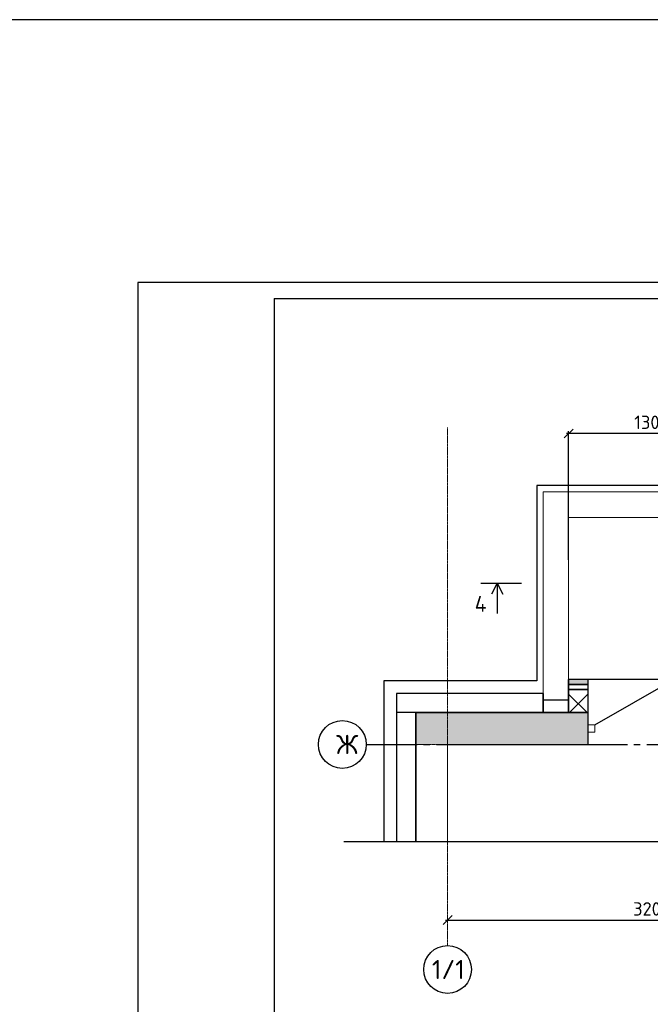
# Model space of a CAD drawing. Header units: millimetres. Extents: x 125896 to 2572636, y -120305 to 130347.
# Tile 125 of 256: x 312338 to 322233, y 114909 to 130347. Entities that reach past the tile are written whole.
import ezdxf

# ---------------------------------------------------------------- set-up
doc = ezdxf.new("R2010")
doc.units = ezdxf.units.MM
for name, pattern in [('______5', [1100, 800, -100, 100, -100]), ('CENTER', [2, 1.25, -0.25, 0.25, -0.25]), ('CENTER2', [28.575, 19.05, -3.175, 3.175, -3.175]), ('DASHED', [7, 5, -2, 0])]:
    doc.linetypes.add(name, pattern=pattern)
for name, color, linetype, lineweight in [('0 Фундамент', 5, 'Continuous', 30), ('Standard', 7, 'Continuous', 25), ('Навесной фасад', 7, 'Continuous', 25), ('ОСИ', 7, 'CENTER', 15), ('Столовая Двери и окна', 7, 'Continuous', 15)]:
    doc.layers.add(name, color=color, linetype=linetype, lineweight=lineweight)
for name, color, linetype in [('11', 7, 'Continuous'), ('СПДС_Оси', 7, 'Continuous'), ('Столовая - обозначения', 7, 'Continuous')]:
    doc.layers.add(name, color=color, linetype=linetype)
doc.layers.add('Стена_ бетон несущ.', color=7, linetype='Continuous', lineweight=70, true_color=0xb4b496)
doc.styles.get("Standard").update_dxf_attribs({"font": 'isocpeur.ttf'})
doc.dimstyles.new('Осевые', dxfattribs={"dimscale": 0.7, "dimtxt": 450, "dimasz": 400, "dimexe": 100, "dimexo": 100, "dimgap": 100, "dimtad": 1, "dimdec": 0, "dimzin": 0, "dimdsep": 46, "dimtxsty": 'Standard', "dimblk": 'OBLIQUE', "dimcen": 9, "dimdle": 100, "dimazin": 0, "dimtm": 1e-09, "dimtfac": 1, "dimtdec": 0, "dimtofl": 0, "dimtmove": 0, "dimatfit": 3, "dimfxl": 1, "dimtolj": 1, "dimtzin": 0, "dimarcsym": 0})

# ---------------------------------------------------------------- blocks, each defined once
blk = doc.blocks.new('дверь1_2_$F1', base_point=(0, -54.575))
at = {"layer": 'Standard', "color": 7, "linetype": 'Continuous', "lineweight": 13, "transparency": 33554687}
for p, q in [((56, 1.425), (0, 1.425)), ((0, 1.425), (0, -54.575)), ((56, -54.575), (56, 1.425)), ((0, -54.575), (56, -54.575))]:
    blk.add_line(p, q, dxfattribs=at)
blk = doc.blocks.new('_OBLIQUE')
at = {"color": 0, "linetype": 'ByBlock'}
blk.add_line((-0.5, -0.5), (0.5, 0.5), dxfattribs=at)
blk = doc.blocks.new('*D77')
at = {"layer": 'Defpoints', "color": 0, "linetype": 'ByBlock', "lineweight": 20, "ltscale": 13, "transparency": 16777216}
for p in [(319052, 116229), (325452, 116229), (325452, 116229)]:
    blk.add_point(p, dxfattribs=at)
at = {"layer": 'ОСИ', "color": 0, "linetype": 'ByBlock', "lineweight": -2, "ltscale": 13, "transparency": 16777216}
blk.add_line((319017, 116229), (325487, 116229), dxfattribs=at)
at = {"layer": 'ОСИ', "color": 0, "linetype": 'ByBlock', "lineweight": -2, "ltscale": 13, "transparency": 16777216, "xscale": 140, "yscale": 140, "zscale": 140, "rotation": 180}
blk.add_blockref('_OBLIQUE', (319052, 116229), dxfattribs=at)
at = {"layer": 'ОСИ', "color": 0, "linetype": 'ByBlock', "lineweight": -2, "ltscale": 13, "transparency": 16777216, "xscale": 140, "yscale": 140, "zscale": 140}
blk.add_blockref('_OBLIQUE', (325452, 116229), dxfattribs=at)
at = {"layer": 'ОСИ', "color": 0, "linetype": 'ByBlock', "ltscale": 13, "transparency": 16777216, "insert": (322252, 116404), "char_height": 210, "width": 583.33, "attachment_point": 5}
blk.add_mtext('\\A1;3200', dxfattribs=at)
blk = doc.blocks.new('Штамп')
at = {"layer": '11'}
for p, q in [((311470, 126228), (252070, 126228)), ((252070, 126228), (252070, 84178))]:
    blk.add_line(p, q, dxfattribs=at)
at = {"layer": '11', "lineweight": 30}
for q in [(254210, 84428), (311220, 125978)]:
    blk.add_line((254210, 125978), q, dxfattribs=at)
blk = doc.blocks.new('*D92')
at = {"layer": 'Defpoints', "color": 0, "linetype": 'ByBlock', "lineweight": 20, "ltscale": 13, "transparency": 16777216}
for p in [(320951, 123859), (320951, 121845), (323551, 121875)]:
    blk.add_point(p, dxfattribs=at)
at = {"layer": 'ОСИ', "color": 0, "linetype": 'ByBlock', "lineweight": -2, "ltscale": 13, "transparency": 16777216}
for p, q in [((323586, 123859), (320916, 123859)), ((320951, 121880), (320951, 123894)), ((323551, 121910), (323551, 123894))]:
    blk.add_line(p, q, dxfattribs=at)
at = {"layer": 'ОСИ', "color": 0, "linetype": 'ByBlock', "lineweight": -2, "ltscale": 13, "transparency": 16777216, "xscale": 140, "yscale": 140, "zscale": 140, "rotation": 180}
blk.add_blockref('_OBLIQUE', (320951, 123859), dxfattribs=at)
at = {"layer": 'ОСИ', "color": 0, "linetype": 'ByBlock', "lineweight": -2, "ltscale": 13, "transparency": 16777216, "xscale": 140, "yscale": 140, "zscale": 140}
blk.add_blockref('_OBLIQUE', (323551, 123859), dxfattribs=at)
at = {"layer": 'ОСИ', "color": 0, "linetype": 'ByBlock', "ltscale": 13, "transparency": 16777216, "insert": (322251, 124034), "char_height": 210, "attachment_point": 5}
blk.add_mtext('\\A1;1300', dxfattribs=at)

msp = doc.modelspace()

# ---------------------------------------------------------------- hatches: boundary and pattern name
at = {"layer": 'Навесной фасад', "linetype": 'Continuous', "lineweight": 25, "true_color": 0x939598, "transparency": 33554687}
msp.add_hatch(color=252, dxfattribs=at).paths.add_polyline_path([(320951.3, 119923.2), (321251.3, 119923.2), (321251.3, 120003.2), (320951.3, 120003.2)])
h = msp.add_hatch(dxfattribs=at)
h.set_pattern_fill('__________6', color=252, scale=200, style=0, pattern_type=2)
h.set_pattern_definition([(45, (330224.23, 126197), (-212.132, 212.132), []), (135, (330224.23, 126197), (-212.132, -212.132), [])])
h.paths.add_polyline_path([(320951.3, 119483.2), (321251.3, 119483.2), (321251.3, 119843.2), (320951.3, 119843.2)], flags=0)
at = {"layer": 'Стена_ бетон несущ.', "linetype": 'Continuous', "lineweight": 25, "true_color": 0x939598, "transparency": 33554687}
msp.add_hatch(color=252, dxfattribs=at).paths.add_polyline_path([(318551.6, 118983.2), (321251.3, 118983.2), (321251.3, 119483.2), (318551.6, 119483.2)])

# ---------------------------------------------------------------- linework, layer by layer
at = {"layer": '0 Фундамент', "linetype": 'DASHED', "lineweight": 0, "elevation": -720}
for points in [[(320451.3, 123043.2), (320451.3, 119983.2)], [(333452.5, 119983.2), (333452.5, 123043.2), (320451.3, 123043.2)], [(320451.3, 123043.2), (320451.3, 119983.2)], [(333452.5, 119983.2), (333452.5, 123043.2), (320451.3, 123043.2)], [(318051.6, 117463.9), (318051.6, 119983.2)], [(320451.3, 119983.2), (318051.6, 119983.2)]]:
    msp.add_lwpolyline(points, dxfattribs=at)
at = {"layer": 'Навесной фасад', "color": 252, "linetype": 'Continuous', "lineweight": 25, "true_color": 0x939598, "transparency": 33554687}
for p, q in [((321251.3, 120003.2), (320951.3, 120003.2)), ((320951.3, 120003.2), (320951.3, 119923.2)), ((321251.3, 120003.2), (321251.3, 119923.2)), ((323451.3, 120003.2), (321251.3, 120003.2)), ((321251.3, 119923.2), (320951.3, 119923.2)), ((320951.3, 119923.2), (320951.3, 119843.2)), ((320951.3, 119923.2), (321251.3, 119923.2)), ((321251.3, 119843.2), (320951.3, 119843.2)), ((320951.3, 119843.2), (320951.3, 119483.2)), ((320951.3, 119843.2), (321251.3, 119843.2)), ((321251.3, 119923.2), (321251.3, 119843.2)), ((321251.3, 119843.2), (321251.3, 119483.2)), ((320551.3, 119783.2), (318251.6, 119783.2)), ((318251.6, 119783.2), (318251.6, 119483.2)), ((320551.3, 119483.2), (320551.3, 119783.2)), ((318251.6, 119483.2), (318251.6, 117463.9)), ((318551.6, 118983.2), (318551.6, 119483.2)), ((318551.6, 119483.2), (320551.3, 119483.2)), ((320951.3, 119483.2), (321251.3, 119483.2)), ((318551.6, 117463.9), (318551.6, 118983.2))]:
    msp.add_line(p, q, dxfattribs=at)
msp.add_lwpolyline([(318551.6, 119483.2), (318251.6, 119483.2), (318251.6, 117463.9), (318551.6, 117463.9)], close=True, dxfattribs=at)
at = {"layer": 'ОСИ', "color": 16, "linetype": 'CENTER2', "lineweight": 15, "ltscale": 0.2, "transparency": 33554687}
for p, q in [((319051.6, 123955.2), (319051.6, 115829.7)), ((319051.6, 117463.9), (319051.6, 118983.2))]:
    msp.add_line(p, q, dxfattribs=at)
at = {"layer": 'ОСИ', "color": 16, "linetype": '______5', "lineweight": 25, "transparency": 33554687}
msp.add_line((317775.4, 118983.2), (354206.8, 118983.2), dxfattribs=at)
at = {"layer": 'ОСИ', "color": 16, "linetype": 'CENTER2', "lineweight": 15, "ltscale": 0.2, "transparency": 33554687}
msp.add_lwpolyline([(318551.6, 118983.2), (319051.6, 118983.2), (319051.6, 117463.9), (318551.6, 117463.9)], close=True, dxfattribs=at)
at = {"layer": 'СПДС_Оси', "linetype": 'Continuous', "lineweight": 25, "ltscale": 150}
for centre in [(317400.4, 118983.2), (319051.6, 115454.7)]:
    msp.add_circle(centre, 375, dxfattribs=at)
at = {"layer": 'Стена_ бетон несущ.', "color": 252, "linetype": 'Continuous', "lineweight": 25, "true_color": 0x939598, "transparency": 33554687}
for p, q in [((321363.3, 119289.2), (323074.5, 120277.2)), ((320951.3, 119923.2), (320951.3, 120003.2)), ((320951.3, 119843.2), (320951.3, 119923.2)), ((320951.3, 119483.2), (320951.3, 119843.2)), ((320551.3, 119783.2), (320551.3, 119483.2)), ((321251.3, 119483.2), (318551.6, 119483.2)), ((318551.6, 119483.2), (318551.6, 118983.2)), ((320551.3, 119483.2), (320951.3, 119483.2)), ((321251.3, 119483.2), (321251.3, 118983.2)), ((318551.6, 118983.2), (318551.6, 117463.9)), ((319051.6, 118983.2), (321251.3, 118983.2))]:
    msp.add_line(p, q, dxfattribs=at)
at = {"layer": 'Столовая Двери и окна', "color": 18, "lineweight": 30, "true_color": 0x000000}
for p, q in [((319575, 121513.2, -720), (320213.5, 121513.2, -720)), ((319830.8, 121513.2, -720), (319742.8, 121338, -720)), ((319830.8, 121513.2, -720), (319830.8, 121034.7, -720)), ((319830.8, 121513.2, -720), (319918.8, 121338, -720))]:
    msp.add_line(p, q, dxfattribs=at)
at = {"layer": 'Столовая Двери и окна', "color": 18, "lineweight": 25, "true_color": 0x000000}
msp.add_line((317425.9, 117463.9), (336492.3, 117463.9), dxfattribs=at)
at = {"layer": 'Столовая Двери и окна', "color": 3, "lineweight": 30}
msp.add_lwpolyline([(209562.5, 75920.9), (461581.5, 75920.9), (461581.5, 130347.2), (209562.5, 130347.2)], close=True, dxfattribs=at)
at = {"layer": 'Столовая Двери и окна', "color": 5, "lineweight": 25, "elevation": -720}
msp.add_lwpolyline([(353643.8, 119983.2), (352911.6, 119983.2), (352911.6, 123043.2), (339311.3, 123043.2), (339311.3, 119983.2), (333452.5, 119983.2), (333452.5, 123043.2), (320451.3, 123043.2), (320451.3, 119983.2), (318051.6, 119983.2), (318051.6, 117463.9)], dxfattribs=at)
at = {"layer": 'Столовая Двери и окна', "color": 18, "lineweight": 20, "true_color": 0x000000}
msp.add_lwpolyline([(333351.3, 119483.2), (333351.3, 122943.2), (320551.3, 122943.2), (320551.3, 119483.2), (320951.3, 119483.2), (320951.3, 122543.2), (332951.3, 122543.2), (332951.3, 119483.2), (333351.3, 119483.2)], dxfattribs=at)
at = {"layer": 'Столовая Двери и окна', "color": 18, "lineweight": 30, "true_color": 0x000000}
msp.add_lwpolyline([(320551.3, 119683.2), (320951.3, 119683.2), (320951.3, 119483.2), (320551.3, 119483.2)], close=True, dxfattribs=at)

# ---------------------------------------------------------------- block references
at = {"layer": 'Стена_ бетон несущ.', "color": 252, "linetype": 'Continuous', "lineweight": 25, "true_color": 0x939598, "transparency": 33554687, "xscale": -2, "yscale": 2, "zscale": 2, "rotation": 180}
msp.add_blockref('дверь1_2_$F1', (321251.3, 119289.2), dxfattribs=at)
at = {"layer": 'Столовая - обозначения', "color": 252, "lineweight": 20, "true_color": 0x939598}
msp.add_blockref('Штамп', (62122.6, 0), dxfattribs=at)

# ---------------------------------------------------------------- texts
at = {"layer": 'СПДС_Оси', "linetype": 'Continuous', "lineweight": 25, "ltscale": 150, "char_height": 300, "attachment_point": 1}
for s, insert, width in [('Ж', (317303.2, 119133.3), 350.003), ('1/1', (318805.5, 115604.9), 825)]:
    msp.add_mtext(s, dxfattribs=dict(at, insert=insert, width=width))
at = {"layer": 'Столовая Двери и окна', "color": 18, "true_color": 0x000000}
msp.add_text('4', height=250, dxfattribs=at).set_placement((319476.9, 121061.8, -720))

# ---------------------------------------------------------------- dimensions: what is measured, and where the dimension line sits
at = {"layer": 'ОСИ', "linetype": 'ByBlock', "ltscale": 13}
dim = msp.add_linear_dim(base=(320951.3, 123859), p1=(323551.3, 121874.8), p2=(320951.3, 121844.8), dimstyle='Осевые', override={"dimtxt": 300, "dimasz": 200, "dimexe": 50, "dimexo": 50, "dimlfac": 0.5, "dimdle": 50, "dimtmove": 1}, dxfattribs=at)
dim.commit()
dim.dimension.update_dxf_attribs({"geometry": '*D92', "text_midpoint": (322251.3, 124034)})
dim = msp.add_linear_dim(base=(325451.6, 116228.6), p1=(319051.6, 116228.6), p2=(325451.6, 116228.6), dimstyle='Осевые', override={"dimtxt": 300, "dimasz": 200, "dimexe": 50, "dimexo": 50, "dimlfac": 0.5, "dimdle": 50, "dimtmove": 1}, dxfattribs=at)
dim.commit()
dim.dimension.update_dxf_attribs({"geometry": '*D77', "text_midpoint": (322251.6, 116228.6), "dimtype": 160})

doc.saveas('drawing.dxf')
